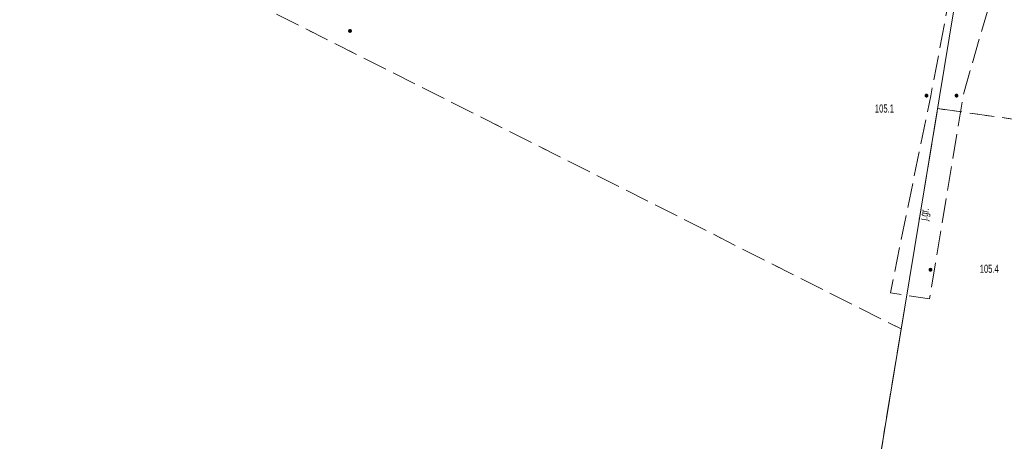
# Model space of a CAD drawing. Header units: inches. Extents: x 6497603 to 6502483, y 5925790 to 5934357.
# Tile 30 of 256: x 6499883 to 6499973, y 5926240 to 5926278. Entities that reach past the tile are written whole.
import ezdxf

# ---------------------------------------------------------------- set-up
doc = ezdxf.new("R2010")
doc.units = ezdxf.units.IN
doc.header["$MEASUREMENT"] = 0
for name, pattern in [('2.25_0.75', [3, 2.25, -0.75]), ('219-1000', [0, 0]), ('egkk-1000', [3, 2.25, -0.75]), ('egug-1000', [1.5, 0.75, -0.75])]:
    doc.linetypes.add(name, pattern=pattern)
for name, color, linetype in [('217-kontur klasyfikacyjny', 7, 'Continuous'), ('218-kontur użytku gruntowego', 7, 'Continuous'), ('219-działka ewidencyjna', 7, 'Continuous'), ('jezdnia', 7, 'Continuous'), ('jezdnia-Atr17', 7, 'Continuous'), ('pikieta naturalna', 7, 'Continuous'), ('pikieta naturalna-Atr2', 7, 'Continuous')]:
    doc.layers.add(name, color=color, linetype=linetype)
doc.styles.get("Standard").update_dxf_attribs({"font": 'arial.ttf'})

# ---------------------------------------------------------------- blocks, each defined once
blk = doc.blocks.new('PW01')
at = {"linetype": 'Continuous', "lineweight": 13}
h = blk.add_hatch(color=0, dxfattribs=at)
edge = h.paths.add_edge_path()
edge.add_arc((0, 0), 0.18, 0, 360)

msp = doc.modelspace()

# ---------------------------------------------------------------- linework, layer by layer
at = {"layer": '217-kontur klasyfikacyjny', "color": 3, "linetype": 'egkk-1000', "lineweight": 18, "flags": 128}
for points in [[(6499841.95, 5926311.32), (6499963.68, 5926249.92)], [(6499963.68, 5926249.92), (6499967.02, 5926270.2)], [(6499967.02, 5926270.2), (6500039.23, 5926260.04)], [(6499963.68, 5926249.92), (6499960.81, 5926232.49)]]:
    msp.add_lwpolyline(points, dxfattribs=at)
at = {"layer": '218-kontur użytku gruntowego', "color": 3, "linetype": 'egug-1000', "lineweight": 18, "flags": 128}
for points in [[(6499841.95, 5926311.32), (6499963.68, 5926249.92)], [(6499963.68, 5926249.92), (6499967.02, 5926270.2)], [(6499967.02, 5926270.2), (6500039.23, 5926260.04)], [(6499963.68, 5926249.92), (6499960.81, 5926232.49)]]:
    msp.add_lwpolyline(points, dxfattribs=at)
at = {"layer": '219-działka ewidencyjna', "color": 3, "linetype": '219-1000', "lineweight": 18, "flags": 128}
msp.add_lwpolyline([(6499970.36, 5926290.48), (6499949.39, 5926163.18)], dxfattribs=at)
at = {"layer": 'jezdnia', "color": 7, "linetype": '2.25_0.75', "lineweight": 18, "flags": 128}
msp.add_lwpolyline([(6499970.01, 5926290.31), (6499974.57, 5926289.4), (6499969.38, 5926271.45), (6499966.29, 5926252.69), (6499962.68, 5926253.25), (6499966.39, 5926271.38)], close=True, dxfattribs=at)

# ---------------------------------------------------------------- block references
at = {"layer": 'pikieta naturalna', "color": 7, "linetype": 'Continuous', "lineweight": 13}
for p in [(6499912.99, 5926277.34), (6499966.01, 5926271.39), (6499968.77, 5926271.39), (6499966.37, 5926255.37)]:
    msp.add_blockref('PW01', p, dxfattribs=at)

# ---------------------------------------------------------------- texts
at = {"layer": 'jezdnia-Atr17', "color": 7, "width": 0.667}
msp.add_text('j.gr.', height=0.75, rotation=80.646, dxfattribs=at).set_placement((6499966.06, 5926259.87))
at = {"layer": 'pikieta naturalna-Atr2', "color": 7, "width": 0.667}
for s, p in [('105.1', (6499961.26, 5926269.83)), ('105.4', (6499970.9, 5926255.09))]:
    msp.add_text(s, height=0.75, dxfattribs=at).set_placement(p)

doc.saveas('drawing.dxf')
